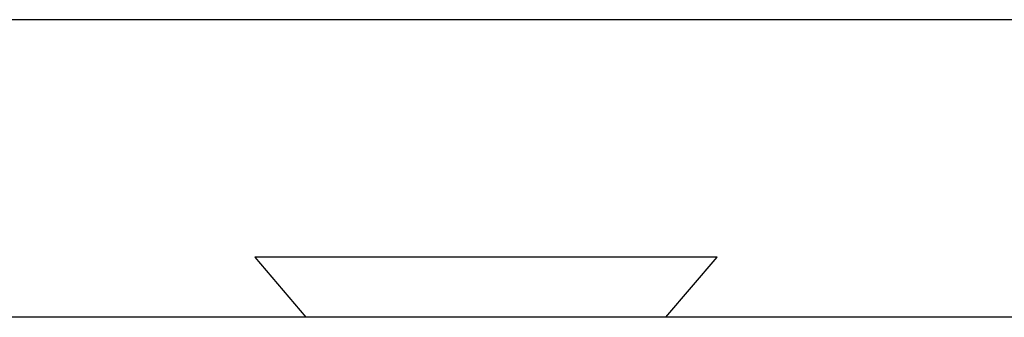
# Model space of a CAD drawing. Extents: x 7.6 to 27.1, y 2.7 to 20.5.
# Tile 56 of 136: x 15.149 to 15.515, y 16.442 to 16.553. Entities that reach past the tile are written whole.
import ezdxf

# ---------------------------------------------------------------- set-up
doc = ezdxf.new("R2010")
doc.units = 0
doc.layers.get('0').update_dxf_attribs({"linetype": 'CONTINUOUS'})

msp = doc.modelspace()

# ---------------------------------------------------------------- linework, layer by layer
at = {"color": 7, "linetype": 'CONTINUOUS'}
for p, q in [((18.42998, 16.55277), (15.09698, 16.55277)), ((15.23653, 16.46437), (15.25553, 16.442)), ((15.32253, 16.46437), (15.23653, 16.46437)), ((15.40853, 16.46437), (15.32253, 16.46437)), ((15.38954, 16.442), (15.40853, 16.46437)), ((16.6227, 16.442), (14.96916, 16.442))]:
    msp.add_line(p, q, dxfattribs=at)

doc.saveas('drawing.dxf')
